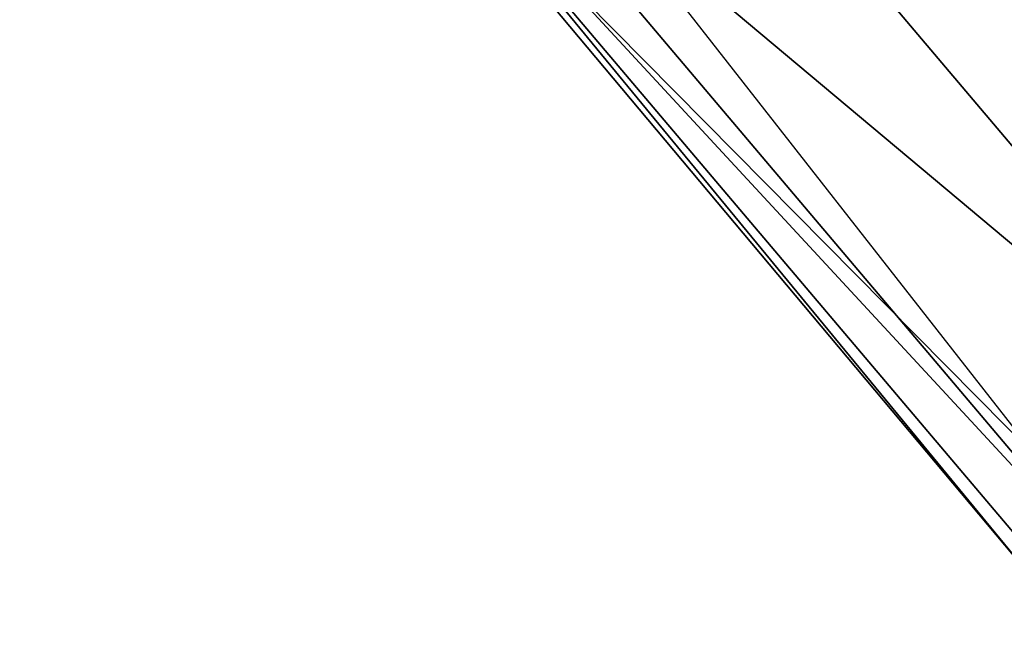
# Model space of a CAD drawing. Header units: millimetres. Extents: x 26 to 326, y -150 to 150.
# Tile 124 of 256: x 169.551 to 170.334, y -6.23 to -5.739. Entities that reach past the tile are written whole.
import ezdxf

# ---------------------------------------------------------------- set-up
doc = ezdxf.new("R2010")
doc.units = ezdxf.units.MM
doc.header["$LTSCALE"] = 25.4
doc.layers.get('0').update_dxf_attribs({"true_color": 0xff5454})

# ---------------------------------------------------------------- blocks, each defined once
blk = doc.blocks.new('Z_o_enie AMALFI_8381_8380 pm 1.STL')
at = {"color": 18, "true_color": 0x000000}
mesh = blk.add_polyface(dxfattribs=at)
corners = [(169.55096, -5.05464, 350.62244), (170.35941, -6.0876, 350.60907), (169.80774, -5.52923, 357.61688)]
mesh.append_faces([[corners[k] for k in face] for face in [(0, 1, 2)]], dxfattribs={"color": 18})
mesh = blk.add_polyface(dxfattribs=at)
corners = [(171.01033, -5.71756, 363.7955), (170.21219, -5.29396, 362.49124), (170.76054, -5.94233, 362.48288), (170.4919, -5.10456, 363.80341)]
mesh.append_faces([[corners[k] for k in face] for face in [(0, 1, 2), (1, 0, 3)]], dxfattribs={"vtx0": -1, "color": 18})
mesh = blk.add_polyface(dxfattribs=at)
corners = [(170.76054, -5.94233, 362.48288), (169.9966, -5.43388, 361.01175), (170.56804, -6.10955, 361.00305), (170.21219, -5.29396, 362.49124)]
mesh.append_faces([[corners[k] for k in face] for face in [(0, 1, 2), (1, 0, 3)]], dxfattribs={"vtx0": -1, "color": 18})
mesh = blk.add_polyface(dxfattribs=at)
corners = [(170.56804, -6.10955, 361.00305), (169.85898, -5.5147, 359.4118), (170.44521, -6.20784, 359.40286), (169.9966, -5.43388, 361.01175)]
mesh.append_faces([[corners[k] for k in face] for face in [(0, 1, 2), (1, 0, 3)]], dxfattribs={"vtx0": -1, "color": 18})
mesh = blk.add_polyface(dxfattribs=at)
corners = [(170.44521, -6.20784, 359.40286), (169.82001, -5.53167, 358.50317), (170.41045, -6.22981, 358.49414), (169.85898, -5.5147, 359.4118)]
mesh.append_faces([[corners[k] for k in face] for face in [(0, 1, 2), (1, 0, 3)]], dxfattribs={"vtx0": -1, "color": 18})
mesh = blk.add_polyface(dxfattribs=at)
corners = [(169.80774, -5.52923, 357.61688), (170.35941, -6.0876, 350.60907), (170.35469, -6.18186, 357.60846)]
mesh.append_faces([[corners[k] for k in face] for face in [(0, 1, 2)]], dxfattribs={"color": 18})
mesh = blk.add_polyface(dxfattribs=at)
corners = [(169.80774, -5.52923, 357.61688), (170.35469, -6.18186, 357.60846), (169.82001, -5.53167, 358.50317)]
mesh.append_faces([[corners[k] for k in face] for face in [(0, 1, 2)]], dxfattribs={"color": 18})
mesh = blk.add_polyface(dxfattribs=at)
corners = [(169.82001, -5.53167, 358.50317), (170.35469, -6.18186, 357.60846), (170.41045, -6.22981, 358.49414)]
mesh.append_faces([[corners[k] for k in face] for face in [(0, 1, 2)]], dxfattribs={"color": 18})

msp = doc.modelspace()

# ---------------------------------------------------------------- block references
at = {"color": 0}
msp.add_blockref('Z_o_enie AMALFI_8381_8380 pm 1.STL', (0, 0), dxfattribs=at)

doc.saveas('drawing.dxf')
